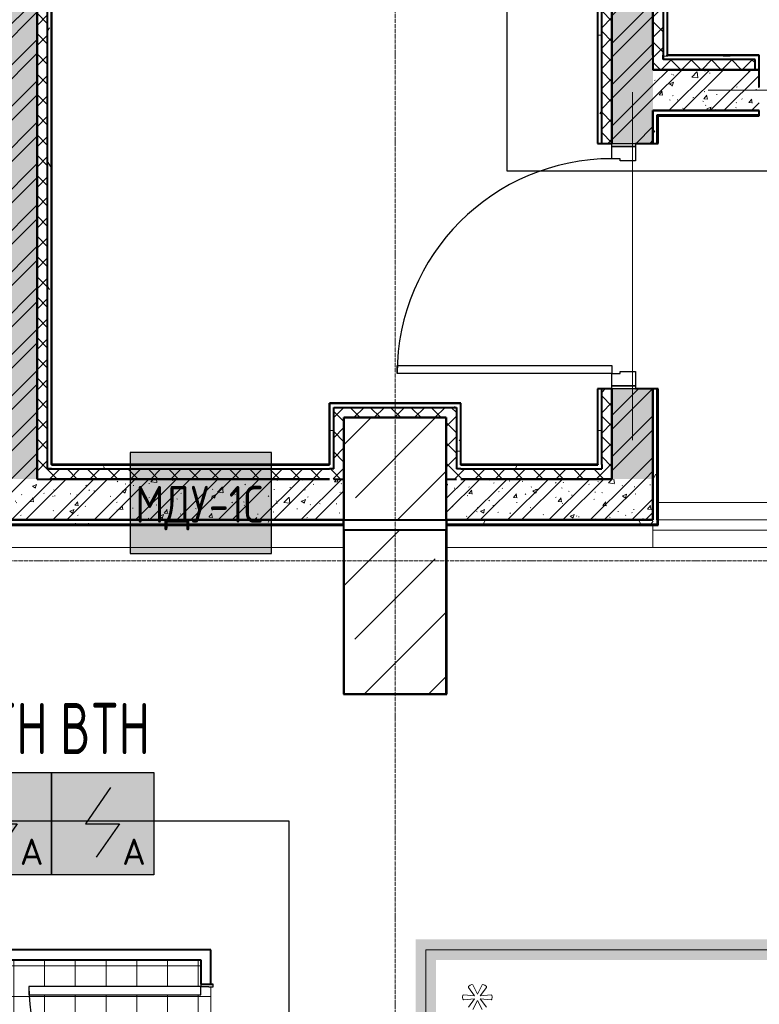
# Model space of a CAD drawing. Header units: millimetres. Extents: x -135639 to 224623, y -383017 to -59102.
# Tile 253 of 256: x 54778 to 58393, y -179588 to -174777. Entities that reach past the tile are written whole.
import ezdxf
from ezdxf.enums import TextEntityAlignment as Align

# ---------------------------------------------------------------- set-up
doc = ezdxf.new("R2010")
doc.units = ezdxf.units.MM
doc.linetypes.add('CONTINOUS', pattern=[0])
doc.linetypes.add('Линия сетки', pattern=[25, 20, -2.5, 0, -2.5])
for name, color, linetype, lineweight in [('A-000-M_MASS', 7, 'Continuous', 18), ('A-200-M_WALL', 7, 'Continuous', 18), ('A-200-M_WALL_INT', 7, 'Continuous', 18), ('A-200-M_WALL_PAT', 7, 'Continuous', 40), ('A-325-M_DOOR', 7, 'Continuous', 18), ('A-325-M_DOOR__FRAME', 7, 'Continuous', 30), ('A-325-M_DOOR_PANEL', 7, 'Continuous', 30), ('A-350-H_CEILING', 7, 'Continuous', 18), ('A-350-M_CEILING', 7, 'Continuous', 18), ('C-953-M_PARKING', 7, 'Continuous', 18), ('S-280-M_COLUMN', 7, 'Continuous', 18), ('S-280-M_STRUCT_FRAME', 7, 'Continuous', 18), ('Z-030-M_GRID', 7, 'Continuous', 9), ('Арматура воздуховодов', 7, 'Continuous', 18), ('ОС', 5, 'Continuous', 25), ('ПС', 7, 'Continuous', 40), ('СС-011-ПОЖ-СИГНАЛИЗАЦИЯ', 1, 'Continuous', 30)]:
    doc.layers.add(name, color=color, linetype=linetype, lineweight=lineweight)
doc.layers.add('ССПС', color=5, linetype='Continuous')
doc.styles.add('1111', font='isocpeur.ttf')
pattern_1 = [(50, (0, 0), (218.62117, -19.1268), [22.86, -251.46]), (355, (0, 0), (-42.2919, 229.2684), [18.288, -201.168]), (100.451, (18.22, -1.6), (176.3311, 210.13963), [19.428, -213.708]), (46.184, (0, 60.96), (325.295, -50.4516), [34.29, -377.19]), (96.636, (27.1, 56.76), (284.883, 296.9127), [29.142, -320.562]), (351.184, (0, 60.96), (284.8858, 296.9107), [27.432, -301.752]), (21, (30.48, 45.72), (181.93753, -122.7183), [22.86, -251.46]), (326, (30.48, 45.72), (74.1622, 221.0262), [18.288, -201.168]), (71.451, (45.64, 35.5), (256.10035, 98.30526), [19.428, -213.708]), (37.5, (0, 0), (3.70639, 101.465895), [3.353, -195.377, 3.353, -200.863, -201.93]), (37.5, (0, 0), (3.70639, 101.465895), [-402.946, 3.353, -198.577]), (7.5, (0, 0), (80.18358, 120.21653), [3.353, -113.081, 3.353, -190.805, -76.962]), (7.5, (0, 0), (80.18358, 120.21653), [-310.591, 3.353, -73.609]), (327.5, (-67.97, 0), (162.70865, -6.87497), [3.353, -72.847, 3.353, -234.391, -315.468]), (327.5, (-67.97, 0), (162.70865, -6.87497), [-313.944, 3.353, -312.115]), (317.5, (-98.45, 0), (177.75468, 30.51183), [3.353, -95.707, 3.353, -154.534, -224.028]), (317.5, (-98.45, 0), (177.75468, 30.51183), [-256.946, 3.353, -220.675])]
pattern_2 = [(45, (0, 0), (-101.02788, 101.02788), []), (45, (67.35, 0), (-101.02788, 101.02788), [])]
pattern_3 = [(45, (0, 0), (-49.497475, 49.497475), []), (135, (0, 0), (-49.497475, -49.497475), [])]
pattern_4 = [(0, (0, 0), (406.4, 101.6), [33.528, -271.272, 33.528, -271.272, -1625.6]), (0, (0, 0), (406.4, 101.6), [-609.6, 33.528, -576.072, 33.528, -271.272, -711.2]), (0, (0, 0), (406.4, 101.6), [-1524, 33.528, -169.672, 33.528, -474.472]), (120, (152.4, 50.8), (-291.18818, 301.15272), [33.528, -271.272, 33.528, -271.272, -1625.6]), (120, (152.4, 50.8), (-291.18818, 301.15272), [-609.6, 33.528, -576.072, 33.528, -271.272, -711.2]), (120, (152.4, 50.8), (-291.18818, 301.15272), [-1524, 33.528, -169.672, 33.528, -474.472]), (240, (203.2, 254), (-115.21182, -402.75272), [33.528, -271.272, 33.528, -271.272, -1625.6]), (240, (203.2, 254), (-115.21182, -402.75272), [-609.6, 33.528, -576.072, 33.528, -271.272, -711.2]), (240, (203.2, 254), (-115.21182, -402.75272), [-1524, 33.528, -169.672, 33.528, -474.472])]

# ---------------------------------------------------------------- blocks, each defined once
blk = doc.blocks.new('A_PAR_Parking - M_Зависимые-V9-B1_-7_650_')
at = {"layer": 'C-953-M_PARKING', "true_color": 0xf7f9fb}
blk.add_hatch(color=7, dxfattribs=at).paths.add_polyline_path([(-1300, -2650), (-1200, -2650), (-1200, 2600), (1200, 2600), (1200, -2650), (1300, -2650), (1300, 2700), (-1300, 2700), (-1300, -1900.1)])
at = {"layer": 'C-953-M_PARKING', "color": 253, "true_color": 0xaaaaaa}
for p, q in [((1250, 2650), (-1250, 2650)), ((1250, -2650), (1250, 2650)), ((1007.6, 2468.8), (1005.5, 2464.8)), ((1005.5, 2464.8), (1009.9, 2411.7)), ((1017.6, 2470), (1007.6, 2468.8)), ((1027.5, 2468.8), (1017.6, 2470)), ((1025.1, 2411.7), (1029.6, 2464.8)), ((1029.6, 2464.8), (1027.5, 2468.8)), ((957.2, 2420.4), (1002.4, 2397.7)), ((1009.9, 2411.7), (968.9, 2442)), ((1066.2, 2442), (1025.1, 2411.7)), ((1032.7, 2397.7), (1077.9, 2420.4)), ((1070.1, 2442), (1066.2, 2442)), ((1076, 2433.8), (1070.1, 2442)), ((1079.9, 2424.4), (1076, 2433.8)), ((1077.9, 2420.4), (1079.9, 2424.4)), ((1002.4, 2397.7), (957.2, 2374.8)), ((968.9, 2353.3), (1009.9, 2383.6)), ((1009.9, 2383.6), (1005.5, 2330.5)), ((1029.6, 2330.5), (1025.1, 2383.6)), ((1025.1, 2383.6), (1066.2, 2353.3)), ((1077.9, 2374.8), (1032.7, 2397.7)), ((1070.1, 2353.3), (1076, 2361.5)), ((1076, 2361.5), (1079.9, 2370.8)), ((1079.9, 2370.8), (1077.9, 2374.8)), ((1005.5, 2330.5), (1007.6, 2326.6)), ((1007.6, 2326.6), (1017.6, 2325.3)), ((1017.6, 2325.3), (1027.5, 2326.6)), ((1027.5, 2326.6), (1029.6, 2330.5)), ((1066.2, 2353.3), (1070.1, 2353.3))]:
    blk.add_line(p, q, dxfattribs=at)
blk = doc.blocks.new('101_Дверь_Однопольная - _ПЧ_800х2000_ПХА_Л-4230509-B1_-7_650_')
at = {"layer": 'A-325-M_DOOR', "color": 253, "lineweight": 30, "true_color": 0xaaaaaa}
for p, q in [((-430, 25), (-431, 25)), ((-431, 25), (-431, -35)), ((-430, -35), (-430, 25)), ((431, 25), (430, 25)), ((430, 25), (430, -35)), ((431, -35), (431, 25)), ((-431, -35), (-430, -35)), ((430, -35), (431, -35))]:
    blk.add_line(p, q, dxfattribs=at)
at = {"layer": 'A-325-M_DOOR__FRAME', "color": 253, "true_color": 0xaaaaaa}
for p, q in [((-420, 25), (-430, 25)), ((-430, 25), (-430, -35)), ((-420, -15), (-420, 25)), ((430, 25), (420, 25)), ((420, 25), (420, -15)), ((430, -35), (430, 25)), ((-430, -35), (-419, -35)), ((-419, -15), (-420, -15)), ((-419, -35), (-419, -15)), ((420, -15), (419, -15)), ((419, -15), (419, -35)), ((419, -35), (430, -35))]:
    blk.add_line(p, q, dxfattribs=at)
at = {"layer": 'A-325-M_DOOR_PANEL', "color": 253, "true_color": 0xaaaaaa}
for p, q in [((420, 865), (380, 865)), ((380, 865), (380, 25)), ((420, 25), (420, 865)), ((380, 25), (420, 25))]:
    blk.add_line(p, q, dxfattribs=at)
blk.add_arc((420, 25), 840, 90, 180, dxfattribs=at)
blk = doc.blocks.new('101_Дверь_Однопольная - _ПЧ_Мет_1000х2000_Тех помещения_EI60_Пр-4449780-B1_-7_650_')
at = {"layer": 'A-325-M_DOOR', "color": 253, "lineweight": 30, "true_color": 0xaaaaaa}
for p, q in [((-600, 100), (-585, 100)), ((-600, -15), (-600, 100)), ((-585, 100), (-585, -15)), ((585, -15), (585, 100)), ((585, 100), (600, 100)), ((600, 100), (600, -15)), ((-585, -15), (-600, -15)), ((600, -15), (585, -15))]:
    blk.add_line(p, q, dxfattribs=at)
at = {"layer": 'A-325-M_DOOR__FRAME', "color": 253, "true_color": 0xaaaaaa}
for p, q in [((-585, 100), (-525, 100)), ((-585, -15), (-585, 100)), ((-525, 100), (-525, 60)), ((525, 100), (585, 100)), ((525, 60), (525, 100)), ((585, 100), (585, -15)), ((-525, 60), (-515, 60)), ((-515, 60), (-515, -15)), ((515, 60), (525, 60)), ((515, -15), (515, 60)), ((-515, -15), (-585, -15)), ((585, -15), (515, -15))]:
    blk.add_line(p, q, dxfattribs=at)
at = {"layer": 'A-325-M_DOOR_PANEL', "color": 253, "true_color": 0xaaaaaa}
for p, q in [((-525, 1150), (-485, 1150)), ((-525, 100), (-525, 1150)), ((-485, 1150), (-485, 100)), ((-485, 100), (-525, 100))]:
    blk.add_line(p, q, dxfattribs=at)
blk.add_arc((-525, 100), 1050, 0, 90, dxfattribs=at)
blk = doc.blocks.new('ПР - _ПЧ_1200_200_Оп250-250_Шаг300_Арм16_Арм10-3250725-B1_-7_650_')
at = {"layer": 'S-280-M_STRUCT_FRAME', "color": 21, "true_color": 0xffaaaa}
for p, q in [((-850, 0), (850, 0)), ((-850, 0), (-600, 0)), ((-515, 0), (515, 0)), ((-515, 0), (515, 0)), ((600, 0), (850, 0))]:
    blk.add_line(p, q, dxfattribs=at)
blk = doc.blocks.new('CP_ДШ_Hanytex_TopJoint 24C_Половина - CP_ДШ_Hanytex_TopJoint 24C_Половина-3668830-B1_-7_650_')
at = {"layer": 'A-000-M_MASS', "color": 253, "true_color": 0xaaaaaa}
for p, q in [((4350, 110), (0, 110)), ((0, -25), (0, 25))]:
    blk.add_line(p, q, dxfattribs=at)
blk = doc.blocks.new('CP_ДШ_Hanytex_TopJoint 24C_Половина - CP_ДШ_Hanytex_TopJoint 24C_Половина-3668831-B1_-7_650_')
at = {"layer": 'A-000-M_MASS', "color": 253, "true_color": 0xaaaaaa}
for p, q in [((0, 0), (0, 110)), ((1010, 110), (0, 110)), ((1010, 25), (1010, -25))]:
    blk.add_line(p, q, dxfattribs=at)
blk = doc.blocks.new('CP_ДШ_Hanytex_TopJoint 24C - CP_ДШ_Hanytex_TopJoint 24C-3950300-B1_-7_650_')
at = {"layer": 'A-000-M_MASS', "color": 253, "true_color": 0xaaaaaa}
for p, q in [((2065, 110), (25, 110)), ((0, 0), (0, -25)), ((0, -110), (0, 0)), ((2065, 25), (25, 25)), ((0, -25), (2065, -25)), ((2065, -110), (0, -110))]:
    blk.add_line(p, q, dxfattribs=at)
blk = doc.blocks.new('135_SLK_GD_AR_rvt-1-B1_-7_650_')
at = {"layer": 'A-200-M_WALL_PAT', "lineweight": 9, "true_color": 0xaaaaaa}
h = blk.add_hatch(dxfattribs=at)
h.set_pattern_fill('FP_1', color=253, style=0, pattern_type=2)
h.set_pattern_definition(pattern_1)
h.paths.add_polyline_path([(62859.5, 15800), (63000, 15800), (63000, 21750), (62800, 21750), (62800, 15800)])
h = blk.add_hatch(dxfattribs=at)
h.set_pattern_fill('FP_2', color=253, style=0, pattern_type=2)
h.set_pattern_definition(pattern_2)
h.paths.add_polyline_path([(62859.5, 15800), (63000, 15800), (63000, 21750), (62800, 21750), (62800, 15800)])
h = blk.add_hatch(dxfattribs=at)
h.set_pattern_fill('FP_1', color=253, style=0, pattern_type=2)
h.set_pattern_definition(pattern_1)
h.paths.add_polyline_path([(66010, 15800), (66010, 16240), (65810, 16240), (65810, 15800)])
h.paths.add_polyline_path([(66010, 17440), (66010, 21750), (65810, 21750), (65810, 17440), (65925, 17440)])
h = blk.add_hatch(dxfattribs=at)
h.set_pattern_fill('FP_2', color=253, style=0, pattern_type=2)
h.set_pattern_definition(pattern_2)
h.paths.add_polyline_path([(66010, 15800), (66010, 16240), (65810, 16240), (65810, 15800)])
h.paths.add_polyline_path([(66010, 17440), (66010, 21750), (65810, 21750), (65810, 17440), (65925, 17440)])
h = blk.add_hatch(dxfattribs=at)
h.set_pattern_fill('FP_10', color=253, style=0, pattern_type=2)
h.set_pattern_definition(pattern_3)
h.paths.add_polyline_path([(63000, 15800), (63050, 15800), (63050, 21700), (63000, 21700), (63000, 16451.3)])
h = blk.add_hatch(dxfattribs=at)
h.set_pattern_fill('FP_10', color=253, style=0, pattern_type=2)
h.set_pattern_definition(pattern_3)
h.paths.add_polyline_path([(65760, 15850), (65810, 15850), (65810, 16240), (65760, 16240), (65760, 15870)])
h.paths.add_polyline_path([(65760, 17440), (65810, 17440), (65810, 21700), (65760, 21700), (65760, 17781.9)])
h = blk.add_hatch(dxfattribs=at)
h.set_pattern_fill('FP_10', color=253, style=0, pattern_type=2)
h.set_pattern_definition(pattern_3)
h.paths.add_polyline_path([(66060, 17850), (66060, 21700), (66010, 21700), (66010, 17850)])
at = {"layer": 'A-200-M_WALL_PAT', "lineweight": 9, "true_color": 0xd2d2d2}
h = blk.add_hatch(dxfattribs=at)
h.set_pattern_fill('FP_11', color=254, style=0, pattern_type=2)
h.set_pattern_definition(pattern_4)
h.paths.add_polyline_path([(63070, 15850), (63070, 21680), (63050, 21679), (63050, 15850)])
h = blk.add_hatch(dxfattribs=at)
h.set_pattern_fill('FP_11', color=254, style=0, pattern_type=2)
h.set_pattern_definition(pattern_4)
h.paths.add_polyline_path([(65740, 15870), (65760, 15871), (65760, 16240), (65740, 16240), (65740, 15871)])
h.paths.add_polyline_path([(65740, 17440), (65760, 17440), (65760, 21680), (65740, 21679), (65740, 17781.9)])
h = blk.add_hatch(dxfattribs=at)
h.set_pattern_fill('FP_11', color=254, style=0, pattern_type=2)
h.set_pattern_definition(pattern_4)
h.paths.add_polyline_path([(66080, 17870), (66080, 21680), (66060, 21679), (66060, 17870)])
at = {"layer": 'A-200-M_WALL_PAT', "lineweight": 9, "true_color": 0xaaaaaa}
h = blk.add_hatch(dxfattribs=at)
h.set_pattern_fill('FP_10', color=253, style=0, pattern_type=2)
h.set_pattern_definition(pattern_3)
h.paths.add_polyline_path([(68100, 17800), (68300, 17800), (68300, 17850), (67751, 17850), (67751, 17800)])
h.paths.add_polyline_path([(66509, 17800), (66509, 17850), (66010, 17850), (66010, 17800)])
at = {"layer": 'A-200-M_WALL_PAT', "lineweight": 9, "true_color": 0xd2d2d2}
h = blk.add_hatch(dxfattribs=at)
h.set_pattern_fill('FP_11', color=254, style=0, pattern_type=2)
h.set_pattern_definition(pattern_4)
h.paths.add_polyline_path([(66529, 17800), (66529, 17870), (66060, 17870), (66060, 17850), (66509, 17850), (66509, 17800)])
h.paths.add_polyline_path([(67731, 17800), (67751, 17800), (67751, 17850), (68350, 17850), (68350, 17871), (67731, 17870)])
at = {"layer": 'A-200-M_WALL_PAT', "lineweight": 9, "true_color": 0xaaaaaa}
h = blk.add_hatch(dxfattribs=at)
h.set_pattern_fill('FP_1', color=253, style=0, pattern_type=2)
h.set_pattern_definition(pattern_1)
h.paths.add_polyline_path([(66530, 17600), (66529, 17800), (66010, 17800), (66010, 17600)])
h.paths.add_polyline_path([(67730, 17600), (68100, 17600), (68100, 17800), (67730, 17800), (67730, 17715)])
h = blk.add_hatch(dxfattribs=at)
h.set_pattern_fill('FP_2', color=253, style=0, pattern_type=2)
h.set_pattern_definition(pattern_2)
h.paths.add_polyline_path([(66530, 17600), (66529, 17800), (66010, 17800), (66010, 17600)])
h.paths.add_polyline_path([(67730, 17600), (68100, 17600), (68100, 17800), (67730, 17800), (67730, 17715)])
h = blk.add_hatch(dxfattribs=at)
h.set_pattern_fill('FP_11', color=253, style=0, pattern_type=2)
h.set_pattern_definition(pattern_4)
h.paths.add_polyline_path([(66010, 17580), (66530, 17580), (66530, 17600), (66010, 17600)])
h.paths.add_polyline_path([(67730, 17580), (68080, 17580), (68080, 17600), (67730, 17600)])
h = blk.add_hatch(dxfattribs=at)
h.set_pattern_fill('FP_11', color=253, style=0, pattern_type=2)
h.set_pattern_definition(pattern_4)
h.paths.add_polyline_path([(66030, 15600), (66030, 16240), (66010, 16240), (66010, 15600)])
h.paths.add_polyline_path([(66010, 17440), (66030, 17440), (66030, 17580), (66010, 17580), (66010, 17575)])
at = {"layer": 'A-200-M_WALL_PAT', "lineweight": 9, "true_color": 0xd2d2d2}
h = blk.add_hatch(dxfattribs=at)
h.set_pattern_fill('FP_11', color=254, style=0, pattern_type=2)
h.set_pattern_definition(pattern_4)
h.paths.add_polyline_path([(64450, 15850), (64450, 16170), (64430, 16170), (64430, 15850)])
h = blk.add_hatch(dxfattribs=at)
h.set_pattern_fill('FP_11', color=254, style=0, pattern_type=2)
h.set_pattern_definition(pattern_4)
h.paths.add_polyline_path([(64742.5, 16150), (65050, 16150), (65050, 16171), (64450, 16170), (64450, 16150), (64500, 16150)])
h = blk.add_hatch(dxfattribs=at)
h.set_pattern_fill('FP_11', color=254, style=0, pattern_type=2)
h.set_pattern_definition(pattern_4)
h.paths.add_polyline_path([(65070, 15850), (65070, 16170), (65050, 16170), (65050, 15850)])
at = {"layer": 'A-200-M_WALL_PAT', "lineweight": 9, "true_color": 0xaaaaaa}
h = blk.add_hatch(dxfattribs=at)
h.set_pattern_fill('FP_10', color=253, style=0, pattern_type=2)
h.set_pattern_definition(pattern_3)
h.paths.add_polyline_path([(64450, 15800), (64500, 15800), (64500, 16150), (64450, 16150), (64450, 15850)])
h = blk.add_hatch(dxfattribs=at)
h.set_pattern_fill('FP_10', color=253, style=0, pattern_type=2)
h.set_pattern_definition(pattern_3)
h.paths.add_polyline_path([(65000, 16100), (65000, 16150), (64500, 16150), (64500, 16100), (64742.5, 16100)])
h = blk.add_hatch(dxfattribs=at)
h.set_pattern_fill('FP_10', color=253, style=0, pattern_type=2)
h.set_pattern_definition(pattern_3)
h.paths.add_polyline_path([(65000, 15800), (65050, 15800), (65050, 16150), (65000, 16150), (65000, 16100)])
h = blk.add_hatch(dxfattribs=at)
h.set_pattern_fill('FP_10', color=253, style=0, pattern_type=2)
h.set_pattern_definition(pattern_3)
h.paths.add_polyline_path([(63801, 15800), (64450, 15800), (64450, 15850), (63050, 15850), (63050, 15800), (63130.2, 15800)])
at = {"layer": 'A-200-M_WALL_PAT', "lineweight": 9, "true_color": 0xd2d2d2}
h = blk.add_hatch(dxfattribs=at)
h.set_pattern_fill('FP_11', color=254, style=0, pattern_type=2)
h.set_pattern_definition(pattern_4)
h.paths.add_polyline_path([(64430, 15850), (64429, 15870), (63070, 15870), (63071, 15850), (64429, 15850)])
at = {"layer": 'A-200-M_WALL_PAT', "lineweight": 9, "true_color": 0xaaaaaa}
h = blk.add_hatch(dxfattribs=at)
h.set_pattern_fill('FP_10', color=253, style=0, pattern_type=2)
h.set_pattern_definition(pattern_3)
h.paths.add_polyline_path([(65070, 15800), (65810, 15800), (65810, 15850), (65050, 15850), (65050, 15800)])
at = {"layer": 'A-200-M_WALL_PAT', "lineweight": 9, "true_color": 0xd2d2d2}
h = blk.add_hatch(dxfattribs=at)
h.set_pattern_fill('FP_11', color=254, style=0, pattern_type=2)
h.set_pattern_definition(pattern_4)
h.paths.add_polyline_path([(65071, 15850), (65760, 15850), (65760, 15870), (65070, 15870), (65070, 15850)])
at = {"layer": 'A-200-M_WALL_PAT', "lineweight": 9, "true_color": 0xaaaaaa}
h = blk.add_hatch(dxfattribs=at)
h.set_pattern_fill('FP_1', color=253, style=0, pattern_type=2)
h.set_pattern_definition(pattern_1)
h.paths.add_polyline_path([(61447.2, 15600), (64500, 15600), (64500, 15800), (61400, 15800), (61400, 15600)])
h = blk.add_hatch(dxfattribs=at)
h.set_pattern_fill('FP_2', color=253, style=0, pattern_type=2)
h.set_pattern_definition(pattern_2)
h.paths.add_polyline_path([(61447.2, 15600), (64500, 15600), (64500, 15800), (61400, 15800), (61400, 15600)])
h = blk.add_hatch(dxfattribs=at)
h.set_pattern_fill('FP_1', color=253, style=0, pattern_type=2)
h.set_pattern_definition(pattern_1)
h.paths.add_polyline_path([(65000, 15600), (66010, 15600), (66010, 15800), (65000, 15800), (65000, 15786)])
h = blk.add_hatch(dxfattribs=at)
h.set_pattern_fill('FP_2', color=253, style=0, pattern_type=2)
h.set_pattern_definition(pattern_2)
h.paths.add_polyline_path([(65000, 15600), (66010, 15600), (66010, 15800), (65000, 15800), (65000, 15786)])
h = blk.add_hatch(dxfattribs=at)
h.set_pattern_fill('FP_11', color=253, style=0, pattern_type=2)
h.set_pattern_definition(pattern_4)
h.paths.add_polyline_path([(64498, 15580), (64498, 15600), (60130, 15600), (60130, 15580), (63801, 15580)])
h = blk.add_hatch(dxfattribs=at)
h.set_pattern_fill('FP_11', color=253, style=0, pattern_type=2)
h.set_pattern_definition(pattern_4)
h.paths.add_polyline_path([(65002, 15580), (66030, 15580), (66030, 15600), (65002, 15600)])
at = {"layer": 'A-350-H_CEILING', "true_color": 0xaaaaaa}
h = blk.add_hatch(dxfattribs=at)
h.set_pattern_fill('FP_15', color=253, style=0, pattern_type=2)
h.set_pattern_definition([(0, (0, 0), (0, 150), []), (90, (0, 0), (-150, 9e-15), [])])
h.paths.add_polyline_path([(63332.9, 7969.1), (63800, 8436.2), (63801, 9380), (63850, 9381), (63850, 10219), (63800, 10220), (63800, 10350), (60950, 10350), (60950, 10331), (60927.9, 10331), (63331.7, 7970.3)])
h.paths.add_polyline_path([(62960, 10180), (62960, 10220), (63800, 10220), (63800, 10180)])
h.paths.add_polyline_path([(58730, 13450), (58770, 13449), (58770, 12610), (58730, 12610), (58730, 13449)])
h.paths.add_polyline_path([(60900, 10358.3), (60900, 13450), (59570, 13450), (59569, 13500), (58731, 13500), (58730, 13450), (57975, 13449), (57975, 13230.8), (60893.7, 10364.5)])
h.paths.add_polyline_path([(61746.1, 10400), (63800, 10400), (63801, 10930), (63850, 10931), (63850, 11769), (63800, 11770), (63800, 11900), (60950, 11900), (60950, 10400), (61555.4, 10400)])
h.paths.add_polyline_path([(62960, 11730), (62960, 11770), (63800, 11770), (63800, 11730)])
h.paths.add_polyline_path([(63800, 11950), (63801, 12480), (63850, 12481), (63850, 13319), (63800, 13320), (63800, 13450), (60950, 13449), (60950, 11950)])
h.paths.add_polyline_path([(57961.8, 13241), (57963.2, 13242.4), (57950, 13255.4), (57950, 13252.6), (57960.3, 13242.4)])
h.paths.add_polyline_path([(62960, 13280), (62960, 13320), (63800, 13320), (63800, 13280)])
at = {"layer": 'A-200-M_WALL', "color": 253, "lineweight": 40, "true_color": 0xaaaaaa}
for p, q in [((63000, 15800), (63000, 21679)), ((63000, 21679), (63000, 15800)), ((63050, 21679), (63050, 15850)), ((63070, 21679), (63070, 15870)), ((65740, 17440), (65740, 21679)), ((65760, 17440), (65760, 21679)), ((65810, 21679), (65810, 17440)), ((65810, 17440), (65810, 21679)), ((66060, 21679), (66060, 17871)), ((66080, 21679), (66080, 17871)), ((66010, 17871), (66010, 17850)), ((66010, 17850), (66010, 17800)), ((66060, 17870), (66060, 17871)), ((66060, 17870), (66060, 17850)), ((66060, 17850), (66060, 17870)), ((66509, 17850), (66060, 17850)), ((66080, 17871), (66080, 17870)), ((66080, 17870), (66080, 17871)), ((66529, 17870), (66080, 17870)), ((66509, 17800), (66509, 17850)), ((66529, 17800), (66529, 17870)), ((66509, 17800), (66010, 17800)), ((66010, 17800), (66509, 17800)), ((66529, 17800), (66509, 17800)), ((66509, 17800), (66529, 17800)), ((66530, 17800), (66529, 17800)), ((66529, 17800), (66530, 17800)), ((66010, 17600), (66530, 17600)), ((66530, 17600), (66010, 17600)), ((66010, 17580), (66010, 17575)), ((66010, 17440), (66010, 17575)), ((66010, 17575), (66010, 17440)), ((66030, 17580), (66530, 17580)), ((66030, 17575), (66030, 17580)), ((66030, 17440), (66030, 17575)), ((65740, 15871), (65740, 16240)), ((65760, 15871), (65760, 16240)), ((65810, 16240), (65810, 15871)), ((65810, 15871), (65810, 16240)), ((66010, 15800), (66010, 16240)), ((66010, 16240), (66010, 15800)), ((66030, 15600), (66030, 16240)), ((64430, 16171), (64429, 16171)), ((64429, 16171), (64429, 16170)), ((64429, 16170), (64430, 16170)), ((64430, 16170), (64430, 16171)), ((64430, 16170), (64450, 16170)), ((64430, 15870), (64430, 16170)), ((64500, 16171), (64450, 16171)), ((64450, 16170), (64450, 16171)), ((64450, 16170), (64500, 16170)), ((64500, 16170), (65000, 16170)), ((65050, 16171), (65000, 16171)), ((65000, 16170), (65050, 16170)), ((65050, 16171), (65050, 16170)), ((65050, 16170), (65070, 16170)), ((65070, 16171), (65070, 16170)), ((65071, 16171), (65070, 16171)), ((65070, 16170), (65070, 15870)), ((65070, 16170), (65071, 16170)), ((65071, 16170), (65071, 16171)), ((64450, 16150), (64500, 16150)), ((64450, 15850), (64450, 16150)), ((64500, 16150), (65000, 16150)), ((65000, 16150), (65050, 16150)), ((65050, 16150), (65050, 15850)), ((63050, 15850), (63070, 15850)), ((63070, 15850), (63050, 15850)), ((63070, 15870), (63071, 15870)), ((63071, 15870), (63070, 15870)), ((63071, 15850), (63070, 15850)), ((63071, 15870), (64429, 15870)), ((63071, 15850), (64429, 15850)), ((64430, 15870), (64429, 15870)), ((64430, 15850), (64429, 15850)), ((64450, 15850), (64430, 15850)), ((65070, 15850), (65050, 15850)), ((65071, 15870), (65070, 15870)), ((65071, 15850), (65070, 15850)), ((65071, 15870), (65740, 15870)), ((65071, 15850), (65760, 15850)), ((65740, 15871), (65740, 15870)), ((65760, 15871), (65760, 15870)), ((65760, 15870), (65760, 15850)), ((65810, 15850), (65810, 15871)), ((63000, 15800), (63050, 15800)), ((63050, 15800), (63070, 15800)), ((63070, 15800), (63071, 15800)), ((63130.2, 15800), (63071, 15800)), ((63071, 15800), (63130.2, 15800)), ((63131.2, 15800), (63130.2, 15800)), ((63130.2, 15800), (64429, 15800)), ((64429, 15800), (63131.2, 15800)), ((64450, 15800), (64500, 15800)), ((65000, 15800), (65050, 15800)), ((65810, 15800), (65071, 15800)), ((65071, 15800), (65810, 15800)), ((64498, 15580), (64498, 15600)), ((65002, 15580), (65002, 15600)), ((66030, 15600), (66030, 15580)), ((60130, 15580), (64498, 15580)), ((64498, 15575), (64498, 15580)), ((65002, 15580), (66030, 15580)), ((65002, 15575), (65002, 15580))]:
    blk.add_line(p, q, dxfattribs=at)
at = {"layer": 'A-200-M_WALL_INT', "color": 253, "lineweight": 40, "true_color": 0xaaaaaa}
for p, q in [((66010, 17871), (66010, 21750)), ((63071, 15871), (63071, 21679)), ((65739, 21679), (65739, 17440)), ((66010, 21679), (66010, 17871)), ((66081, 17871), (66081, 21679)), ((66530, 17871), (66081, 17871)), ((66530, 17800), (66530, 17871)), ((66530, 17715), (66530, 17800)), ((66010, 17575), (66010, 17600)), ((66010, 17600), (66010, 17580)), ((66035, 17575), (66530, 17575)), ((66035, 17440), (66035, 17575)), ((66530, 17575), (66530, 17600)), ((65739, 17440), (65810, 17440)), ((65925, 17440), (66010, 17440)), ((66010, 17440), (66035, 17440)), ((65739, 16240), (65739, 15871)), ((65810, 16240), (65739, 16240)), ((66010, 16240), (65925, 16240)), ((66035, 16240), (66010, 16240)), ((66035, 15600), (66035, 16240)), ((64429, 16171), (64429, 15871)), ((64500, 16171), (64429, 16171)), ((65000, 16171), (64500, 16171)), ((65071, 16171), (65000, 16171)), ((65071, 15871), (65071, 16171)), ((64500, 16100), (65000, 16100)), ((64500, 15800), (64500, 16100)), ((65000, 16100), (65000, 15800)), ((64429, 15871), (63071, 15871)), ((65739, 15871), (65071, 15871)), ((65810, 15871), (65810, 15800)), ((65810, 15800), (65810, 15850)), ((64500, 15600), (64500, 15800)), ((65000, 15800), (65000, 15600)), ((66010, 15600), (66010, 15800)), ((66010, 15800), (66010, 15600)), ((64498, 15600), (60150, 15600)), ((61400, 15600), (64500, 15600)), ((64500, 15600), (64498, 15600)), ((64500, 15575), (64500, 15600)), ((65000, 15600), (66010, 15600)), ((65002, 15600), (65000, 15600)), ((65000, 15600), (65000, 15575)), ((66010, 15600), (65002, 15600)), ((66035, 15580), (66035, 15600)), ((60125, 15575), (64498, 15575)), ((64498, 15575), (64498, 14750)), ((64500, 15550), (64500, 15575)), ((65000, 15575), (65000, 15550)), ((65002, 15575), (66035, 15575)), ((65002, 14748), (65002, 15575)), ((66035, 15575), (66035, 15580)), ((64498, 14750), (64498, 14748)), ((64498, 14748), (65000, 14748)), ((65000, 14748), (65002, 14748)), ((63850, 13500), (59581, 13500)), ((63850, 13450), (63850, 13500)), ((60950, 13450), (63800, 13450)), ((63800, 13450), (63800, 13331)), ((63850, 13331), (63850, 13450))]:
    blk.add_line(p, q, dxfattribs=at)
at = {"layer": 'A-350-M_CEILING', "color": 253, "true_color": 0xaaaaaa}
blk.add_line((63850, 12481), (63850, 13319), dxfattribs=at)
at = {"layer": 'A-000-M_MASS', "color": 253, "lineweight": 18, "true_color": 0xaaaaaa}
blk.add_blockref('CP_ДШ_Hanytex_TopJoint 24C - CP_ДШ_Hanytex_TopJoint 24C-3950300-B1_-7_650_', (66010, 15575), dxfattribs=at)
at = {"layer": 'A-000-M_MASS', "color": 253, "lineweight": 18, "true_color": 0xaaaaaa, "rotation": 180}
for name, p in [('CP_ДШ_Hanytex_TopJoint 24C_Половина - CP_ДШ_Hanytex_TopJoint 24C_Половина-3668830-B1_-7_650_', (64500, 15575)), ('CP_ДШ_Hanytex_TopJoint 24C_Половина - CP_ДШ_Hanytex_TopJoint 24C_Половина-3668831-B1_-7_650_', (66010, 15575))]:
    blk.add_blockref(name, p, dxfattribs=at)
at = {"layer": 'A-325-M_DOOR', "color": 253, "lineweight": 18, "true_color": 0xaaaaaa}
for name, p, rotation in [('101_Дверь_Однопольная - _ПЧ_Мет_1000х2000_Тех помещения_EI60_Пр-4449780-B1_-7_650_', (65910, 16840), 89.99999999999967), ('101_Дверь_Однопольная - _ПЧ_800х2000_ПХА_Л-4230509-B1_-7_650_', (63825, 12900), 89.99999999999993)]:
    blk.add_blockref(name, p, dxfattribs=dict(at, rotation=rotation))
at = {"layer": 'C-953-M_PARKING', "color": 253, "lineweight": 18, "true_color": 0xaaaaaa, "rotation": 89.99999999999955}
blk.add_blockref('A_PAR_Parking - M_Зависимые-V9-B1_-7_650_', (67550, 12250), dxfattribs=at)
at = {"layer": 'S-280-M_STRUCT_FRAME', "color": 253, "lineweight": 18, "true_color": 0xaaaaaa}
for p, rotation in [((65910, 16840), 89.99999999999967), ((67130, 17700), 180)]:
    blk.add_blockref('ПР - _ПЧ_1200_200_Оп250-250_Шаг300_Арм16_Арм10-3250725-B1_-7_650_', p, dxfattribs=dict(at, rotation=rotation))
blk = doc.blocks.new('Бетон-Прямоугольная-Колонна - CLM_Подземные этажи_В40-500х800-V166-B1_-7_650_')
at = {"layer": 'S-280-M_COLUMN', "lineweight": 9, "true_color": 0xaaaaaa}
h = blk.add_hatch(dxfattribs=at)
h.set_pattern_fill('FP_49', color=253, style=0, pattern_type=2)
h.set_pattern_definition([(45, (-64750, -15150), (-314.309, 314.309), []), (45, (-64435.7, -15150), (-314.309, 314.309), [555.625, -111.125, 3.353, -107.772])])
h.paths.add_polyline_path([(-250, -400), (250, -400), (250, 400), (-250, 400), (-250, -29.3)])
at = {"layer": 'S-280-M_COLUMN', "color": 253, "lineweight": 40, "true_color": 0xaaaaaa}
for p, q in [((250, 400), (-250, 400)), ((-250, 400), (-250, -400)), ((250, -400), (250, 400)), ((-250, -400), (250, -400))]:
    blk.add_line(p, q, dxfattribs=at)
blk = doc.blocks.new('135_SLK_GD_KR_rvt-1-B1_-7_650_')
at = {"layer": 'S-280-M_COLUMN', "color": 253, "lineweight": 18, "true_color": 0xaaaaaa}
blk.add_blockref('Бетон-Прямоугольная-Колонна - CLM_Подземные этажи_В40-500х800-V166-B1_-7_650_', (64750, 15150), dxfattribs=at)
blk = doc.blocks.new('135_SLK_K1-2-3_KR_rvt-1-B1_-7_650_')
at = {"layer": 'S-280-M_COLUMN', "lineweight": 9, "true_color": 0xaaaaaa}
h = blk.add_hatch(dxfattribs=at)
h.set_pattern_fill('FP_20', color=253, style=0, pattern_type=2)
h.set_pattern_definition([(45, (0, 0), (-314.309, 314.309), []), (45, (314.3, 0), (-314.309, 314.309), [555.625, -111.125, 3.353, -107.772])])
h.paths.add_polyline_path([(65000, 15600), (65000, 16100), (64500, 16100), (64500, 15600), (64742.5, 15600)])
at = {"layer": 'S-280-M_COLUMN', "color": 253, "lineweight": 40, "true_color": 0xaaaaaa}
for p, q in [((65000, 16100), (64500, 16100)), ((64500, 16100), (64500, 15600)), ((65000, 15600), (65000, 16100)), ((64500, 15600), (65000, 15600))]:
    blk.add_line(p, q, dxfattribs=at)
blk = doc.blocks.new('-1 эт')
at = {"layer": 'Z-030-M_GRID', "color": 253, "linetype": 'Линия сетки', "true_color": 0xaaaaaa}
for p, q in [((64750, -19697.1), (64750, 89253.8)), ((155950.5, 15400), (-3679.3, 15400))]:
    blk.add_line(p, q, dxfattribs=at)
at = {"lineweight": 5}
for name in ['135_SLK_GD_KR_rvt-1-B1_-7_650_', '135_SLK_GD_AR_rvt-1-B1_-7_650_', '135_SLK_K1-2-3_KR_rvt-1-B1_-7_650_']:
    blk.add_blockref(name, (0, 0), dxfattribs=at)
blk = doc.blocks.new('*U4706')
at = {"lineweight": 35, "true_color": 0xffffff}
h = blk.add_hatch(color=7, dxfattribs=at)
h.dxf.hatch_style = 1
h.paths.add_polyline_path([(0, 499.6), (0, 0), (499.6, 0), (499.6, 499.6)])
at = {"color": 1, "linetype": 'ByBlock', "lineweight": -2}
for p, q in [((289.5, 426.3), (166.9, 249.8)), ((166.9, 249.8), (332.7, 249.8)), ((332.7, 249.8), (219.3, 86.3))]:
    blk.add_line(p, q, dxfattribs=at)
at = {"color": 1, "linetype": 'ByBlock', "lineweight": -2, "ltscale": 0.1}
blk.add_lwpolyline([(0, 499.6), (499.6, 499.6), (499.6, 0), (0, 0)], close=True, dxfattribs=at)
at = {"color": 1, "linetype": 'ByBlock', "lineweight": -2, "ltscale": 1000, "style": '1111'}
blk.add_text('A', height=128.1, dxfattribs=at).set_placement((403.4, 49.2), align=Align.CENTER)
at = {"color": 0, "linetype": 'ByBlock', "lineweight": -2, "style": '1111'}
blk.add_attdef('INDEX', (-63.3, -234.7), '', height=125, dxfattribs=at)
at = {"color": 0, "linetype": 'ByBlock', "lineweight": -2, "style": '1111', "flags": 1}
for tag, p in [('NAME_DEVICE', (-64.1, -421.2)), ('NUM_POM', (-81.6, -847))]:
    blk.add_attdef(tag, p, '', height=125, dxfattribs=at)
at = {"color": 0, "linetype": 'ByBlock', "lineweight": -2, "style": '1111', "width": 0.7}
blk.add_attdef('NUM_DEVICE', (-64.1, -629.5), '', height=125, dxfattribs=at)
blk = doc.blocks.new('ger')
at = {"lineweight": 40, "ltscale": 2, "true_color": 0xffffff}
h = blk.add_hatch(color=7, dxfattribs=at)
h.dxf.hatch_style = 1
h.paths.add_polyline_path([(491036.1, -67335.5), (491036.1, -66842.7), (490344.7, -66842.7), (490344.7, -67335.5)])
at = {"layer": 'ОС', "color": 1, "lineweight": 30}
blk.add_lwpolyline([(491036.1, -66842.7), (490344.7, -66842.7), (490344.7, -67335.5), (491036.1, -67335.5)], close=True, dxfattribs=at)
at = {"layer": 'ССПС', "color": 1, "lineweight": -2, "ltscale": 1000, "style": '1111', "width": 0.8}
blk.add_text('МДУ-1С', height=180, dxfattribs=at).set_placement((490370.6, -67185.8))

msp = doc.modelspace()

# ---------------------------------------------------------------- linework, layer by layer
at = {"layer": 'СС-011-ПОЖ-СИГНАЛИЗАЦИЯ', "lineweight": 30}
msp.add_lwpolyline([(68107.3, -186142.4), (64470, -186142.4), (64470, -185001.7), (56095, -185001.7), (56095, -178693.7), (53544.7, -178693.7), (53544.7, -174525.7), (51131.8, -174525.7), (51131.8, -173024.1), (57158.7, -173024.1), (57158.7, -175515.6), (61696.3, -175515.6), (61696.3, -178690), (64631.4, -178690), (64631.4, -174271.5), (65072.6, -174276.6), (65072.6, -167431.4), (65802, -167431.4), (65802, -160863.4)], dxfattribs=at)

# ---------------------------------------------------------------- block references
msp.add_blockref('-1 эт', (-8136.8, -192821.5))
at = {"layer": 'Арматура воздуховодов', "lineweight": 30}
msp.add_blockref('ger', (-435027.2, -110049.4), dxfattribs=at)
at = {"layer": 'ПС', "color": 7, "linetype": 'CONTINOUS', "lineweight": 30, "ltscale": 100}
ref = msp.add_blockref('*U4706', (54433.2, -178956.2), dxfattribs=dict(at, xscale=1.000736, yscale=1.000736, zscale=1.000736))
ref.add_attrib('NUM_DEVICE', 'BTH', dxfattribs={"layer": '0', "color": 0, "linetype": 'ByBlock', "lineweight": -2, "ltscale": 100, "height": 250.18, "style": '1111', "width": 0.7}).set_placement((54694.9, -178365.7), align=Align.CENTER)
ref = msp.add_blockref('*U4706', (54933.1, -178956.2), dxfattribs=dict(at, xscale=1.000736, yscale=1.000736, zscale=1.000736))
ref.add_attrib('NUM_DEVICE', 'BTH', dxfattribs={"layer": '0', "color": 0, "linetype": 'ByBlock', "lineweight": -2, "ltscale": 100, "height": 250.18, "style": '1111', "width": 0.7}).set_placement((55194.9, -178365.7), align=Align.CENTER)

doc.saveas('drawing.dxf')
